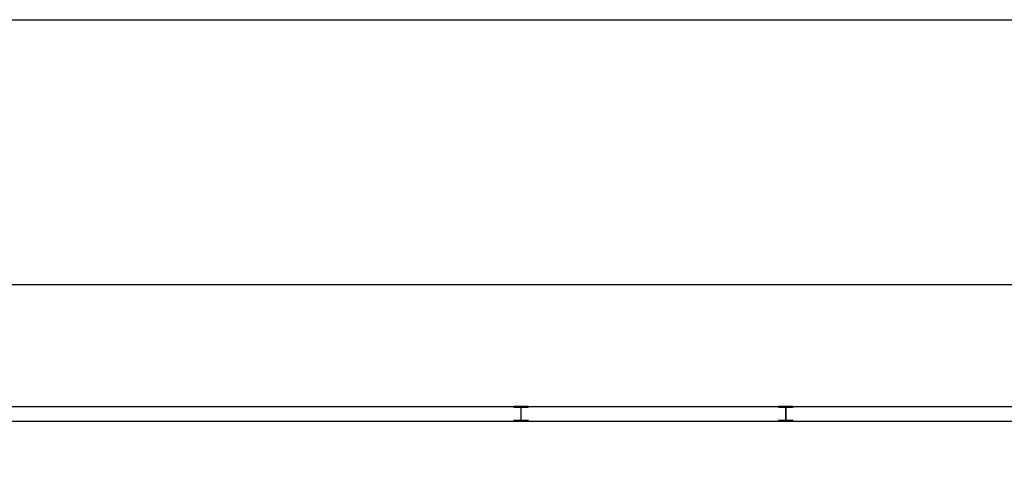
# Model space of a CAD drawing. Header units: millimetres. Extents: x 0 to 84100, y 0 to 59400.
# Tile 57 of 113: x 9315 to 16007, y 56321 to 59400. Entities that reach past the tile are written whole.
import ezdxf

# ---------------------------------------------------------------- set-up
doc = ezdxf.new("R2010")
doc.units = ezdxf.units.MM
doc.layers.add('9', color=8, linetype='Continuous')

# ---------------------------------------------------------------- blocks, each defined once
blk = doc.blocks.new('STL')
blk.add_lwpolyline([(-0.5025, 0.5), (0.4975, 0.5), (0.4975, 0.46), (0.0175, 0.46), (0.0175, -0.46), (0.4975, -0.46), (0.4975, -0.5), (-0.5025, -0.5), (-0.5025, -0.46), (-0.0175, -0.46), (-0.0175, 0.46), (-0.5025, 0.46)], close=True)

msp = doc.modelspace()

# ---------------------------------------------------------------- linework, layer by layer
for points in [[(0, 0), (0, 59400), (84100, 59400), (84100, 0), (0, 0)], [(2388.857, 57597.963), (36842.444, 57597.963), (36842.444, 39465.613), (2388.857, 39465.613)]]:
    msp.add_lwpolyline(points, close=True)
at = {"linetype": 'ByBlock'}
msp.add_lwpolyline([(0.001, -0.001), (0.001, 59399.999), (84100.001, 59399.999), (84100.001, -0.001), (0.001, -0.001)], close=True, dxfattribs=at)
at = {"layer": '9', "color": 8}
for p, q in [((5447.877, 56768.267), (30522.877, 56768.267)), ((5547.877, 56668.267), (30522.877, 56668.267))]:
    msp.add_line(p, q, dxfattribs=at)

# ---------------------------------------------------------------- block references
at = {"layer": '9', "color": 8, "xscale": -100, "yscale": 100, "zscale": 100}
for p in [(12722.627, 56718.267), (14522.627, 56718.267)]:
    msp.add_blockref('STL', p, dxfattribs=at)

doc.saveas('drawing.dxf')
